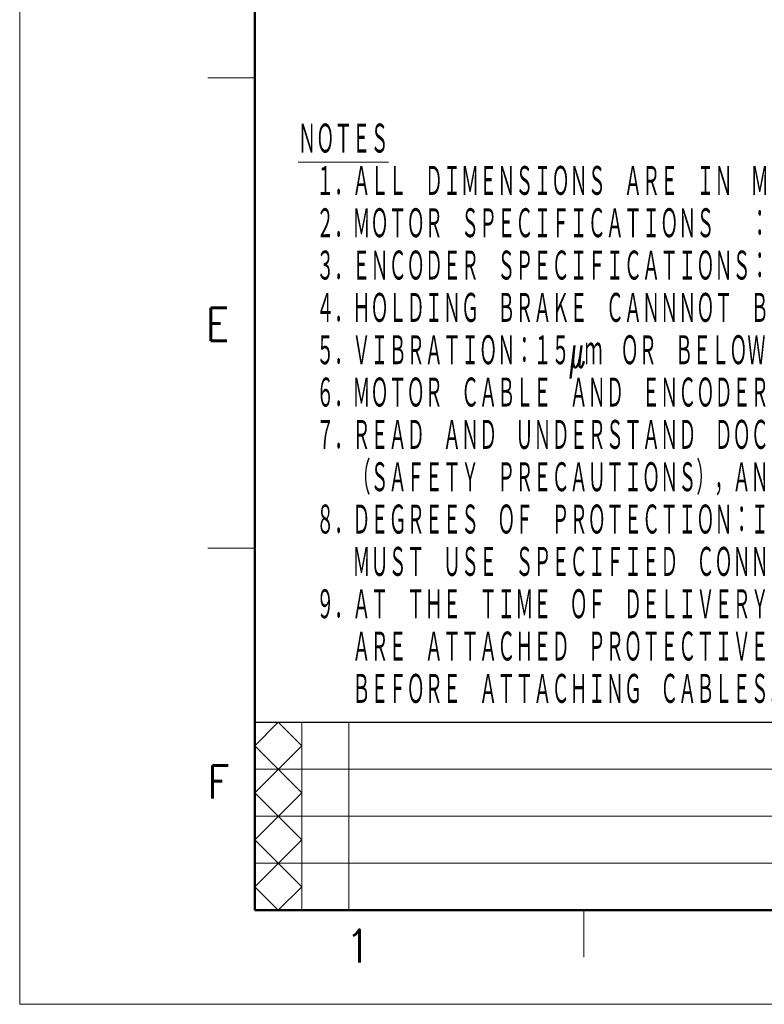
# Model space of a CAD drawing. Header units: millimetres. Extents: x 0 to 594, y 0 to 420.
# Tile 1 of 132: x 0 to 112, y 0 to 148. Entities that reach past the tile are written whole.
import ezdxf

# ---------------------------------------------------------------- set-up
doc = ezdxf.new("R2010")
doc.units = ezdxf.units.MM
doc.header["$LTSCALE"] = 0.257233
doc.layers.add('NoLayerName_001', color=7, linetype='Continuous')
doc.styles.get("Standard").update_dxf_attribs({"font": 'txt', "bigfont": 'extfont2'})

msp = doc.modelspace()

# ---------------------------------------------------------------- linework, layer by layer
at = {"layer": 'NoLayerName_001', "color": 7, "linetype": 'Continuous', "lineweight": 13}
for p, q in [((0, 0), (0, 420.0255)), ((593.9754, 0), (0, 0))]:
    msp.add_line(p, q, dxfattribs=at)
at = {"layer": 'NoLayerName_001', "color": 7, "linetype": 'Continuous', "lineweight": 50}
for p, q in [((35.3557, 14.1423), (35.3557, 405.8832)), ((579.8331, 14.1423), (35.3557, 14.1423))]:
    msp.add_line(p, q, dxfattribs=at)
at = {"layer": 'NoLayerName_001', "color": 2, "linetype": 'Continuous', "lineweight": 13}
for p, q in [((28.2845, 139.3014), (35.3557, 139.3014)), ((35.3557, 68.59), (28.2845, 68.59)), ((35.3557, 38.8912), (38.8912, 42.4268)), ((38.8912, 42.4268), (42.4268, 38.8912)), ((42.4268, 14.1423), (42.4268, 42.4268)), ((49.4979, 42.4268), (49.4979, 14.1423)), ((42.4268, 31.8201), (35.3557, 38.8912)), ((35.3557, 31.8201), (42.4268, 38.8912)), ((176.7784, 35.3557), (35.3557, 35.3557)), ((35.3557, 31.8201), (42.4268, 24.749)), ((35.3557, 24.749), (42.4268, 31.8201)), ((35.3557, 28.2845), (176.7784, 28.2845)), ((42.4268, 17.6778), (35.3557, 24.749)), ((35.3557, 17.6778), (42.4268, 24.749)), ((176.7784, 21.2134), (35.3557, 21.2134)), ((35.3557, 17.6778), (38.8912, 14.1423)), ((38.8912, 14.1423), (42.4268, 17.6778)), ((84.8536, 14.1423), (84.8536, 7.0711))]:
    msp.add_line(p, q, dxfattribs=at)
at = {"layer": 'NoLayerName_001', "color": 7, "linetype": 'Continuous', "lineweight": 25}
msp.add_line((35.3557, 42.4268), (579.8331, 42.4268), dxfattribs=at)

# ---------------------------------------------------------------- texts
at = {"layer": 'NoLayerName_001', "color": 3, "lineweight": 13, "insert": (41.8632, 44.8505), "char_height": 4.949795, "attachment_point": 7, "line_spacing_factor": 0.771429}
msp.add_mtext('\\A1;\\W0.5000;\\LＮＯＴＥＳ\\l\\P\u3000１．ＡＬＬ\u3000ＤＩＭＥＮＳＩＯＮＳ\u3000ＡＲＥ\u3000ＩＮ\u3000ＭＩＬＬＩＭＥＴＥＲＳ．\\P\u3000２．ＭＯＴＯＲ\u3000ＳＰＥＣＩＦＩＣＡＴＩＯＮＳ\u3000\u3000：９００－１７２－６０３\\P\u3000３．ＥＮＣＯＤＥＲ\u3000ＳＰＥＣＩＦＩＣＡＴＩＯＮＳ：９００－１７２－５０１（２４ＢＩＴ\u3000ＡＢＳＯＬＵＴＥ）\\P\u3000４．ＨＯＬＤＩＮＧ\u3000ＢＲＡＫＥ\u3000ＣＡＮＮＮＯＴ\u3000ＢＥ\u3000ＵＳＥＤ\u3000ＴＯ\u3000ＳＴＯＰ\u3000ＭＯＴＯＲ．\\P\u3000５．ＶＩＢＲＡＴＩＯＮ：１５μｍ\u3000ＯＲ\u3000ＢＥＬＯＷ\u3000ＡＴ\u3000ＲＡＴＥＤ\u3000ＳＰＥＥＤ．\\P\u3000６．ＭＯＴＯＲ\u3000ＣＡＢＬＥ\u3000ＡＮＤ\u3000ＥＮＣＯＤＥＲ\u3000ＣＡＢＬＥ\u3000ＡＲＥ\u3000ＯＰＴＩＯＮＡＬ．\\P\u3000７．ＲＥＡＤ\u3000ＡＮＤ\u3000ＵＮＤＥＲＳＴＡＮＤ\u3000ＤＯＣＵＭＥＮＴ\u3000ＰＡＣＫＥＤ\u3000ＷＩＴＨ\u3000ＭＯＴＯＲ\\P\u3000\u3000\u3000（ＳＡＦＥＴＹ\u3000ＰＲＥＣＡＵＴＩＯＮＳ），ＡＮＤ\u3000ＢＥ\u3000ＣＡＲＥＦＵＬ\u3000ＵＳＩＮＧ\u3000ＭＯＴＯＲ．\\P\u3000８．ＤＥＧＲＥＥＳ\u3000ＯＦ\u3000ＰＲＯＴＥＣＴＩＯＮ：ＩＰ６７\u3000ＥＸＣＥＰＴ\u3000ＦＯＲ\u3000ＳＨＡＦＴ\u3000ＯＰＥＮＩＮＧ．\\P\u3000\u3000\u3000ＭＵＳＴ\u3000ＵＳＥ\u3000ＳＰＥＣＩＦＩＥＤ\u3000ＣＯＮＮＥＣＴＯＲＳ\u3000ＦＯＲ\u3000ＭＯＴＯＲ．\\P\u3000９．ＡＴ\u3000ＴＨＥ\u3000ＴＩＭＥ\u3000ＯＦ\u3000ＤＥＬＩＶＥＲＹ\u3000ＯＦ\u3000ＭＯＴＯＲ，\u3000ＥＡＣＨ\u3000ＯＦ\u3000ＣＯＮＮＥＣＴＯＲＳ\\P\u3000\u3000\u3000ＡＲＥ\u3000ＡＴＴＡＣＨＥＤ\u3000ＰＲＯＴＥＣＴＩＶＥ\u3000ＰＡＲＴＳ．\u3000ＰＬＥＡＳＥ\u3000ＲＥＭＯＶＥ\u3000ＴＨＥＭ\\P\u3000\u3000\u3000ＢＥＦＯＲＥ\u3000ＡＴＴＡＣＨＩＮＧ\u3000ＣＡＢＬＥＳ．', dxfattribs=at)
at = {"layer": 'NoLayerName_001', "color": 2, "lineweight": 13, "char_height": 4.949795, "attachment_point": 7}
for s, insert in [('\\A1;\\W0.8600;E', (28.0275, 99.7808)), ('\\A1;\\W0.8600;F', (28.2548, 30.945)), ('\\A1;\\W0.8600;1', (49.0719, 6.2944))]:
    msp.add_mtext(s, dxfattribs=dict(at, insert=insert))

doc.saveas('drawing.dxf')
